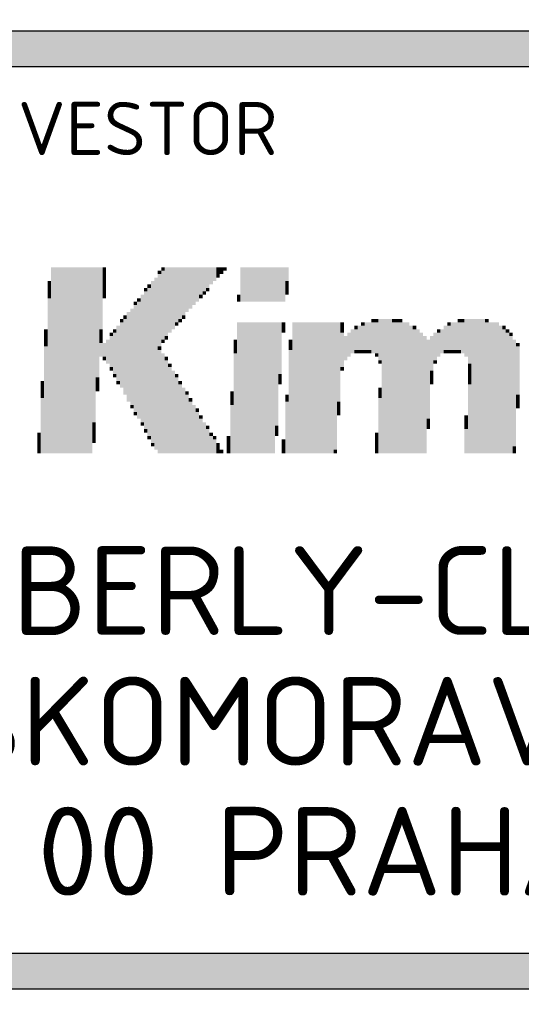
# Model space of a CAD drawing. Header units: millimetres. Extents: x -15250 to 1651995, y -140807 to 78716.
# Tile 12 of 45: x 50675 to 50817, y -97765 to -97487. Entities that reach past the tile are written whole.
import ezdxf
from ezdxf.enums import TextEntityAlignment as Align

# ---------------------------------------------------------------- set-up
doc = ezdxf.new("R2010")
doc.units = ezdxf.units.MM
doc.header["$LTSCALE"] = 100
doc.layers.add('030-PBR popis', color=12, linetype='Continuous', lineweight=9)
doc.styles.add('ISOCPEUB_10', font='isocpeur.ttf')
doc.styles.add('ISOCPEUR', font='isocpeur.ttf')
doc.styles.add('ISOCPEUR_10', font='isocpeur.ttf')

# ---------------------------------------------------------------- blocks, each defined once
blk = doc.blocks.new('KIMBER_1')
at = {"color": 7}
for points in [[(0.11702, 0.04577), (0.11702, -0.03839), (0.11546, 0.04577), (0.11546, -0.03839)], [(0.11857, 0.04577), (0.11857, -0.03839), (0.11702, 0.04577), (0.11702, -0.03839)], [(0.12013, 0.04577), (0.12013, -0.03839), (0.11857, 0.04577), (0.11857, -0.03839)], [(0.12169, 0.04577), (0.12169, -0.03839), (0.12013, 0.04577), (0.12013, -0.03839)], [(0.12325, 0.04577), (0.12325, -0.03839), (0.12169, 0.04577), (0.12169, -0.03839)], [(0.12481, 0.04577), (0.12481, -0.03839), (0.12325, 0.04577), (0.12325, -0.03839)], [(0.12637, 0.04577), (0.12637, -0.03839), (0.12481, 0.04577), (0.12481, -0.03839)], [(0.12792, 0.04577), (0.12792, -0.03839), (0.12637, 0.04577), (0.12637, -0.03839)], [(0.12948, 0.04577), (0.12948, -0.03839), (0.12792, 0.04577), (0.12792, -0.03839)], [(0.13104, 0.04577), (0.13104, -0.03839), (0.12948, 0.04577), (0.12948, -0.03839)], [(0.1326, 0.04577), (0.1326, -0.03839), (0.13104, 0.04577), (0.13104, -0.03839)], [(0.13416, 0.04577), (0.13416, -0.03839), (0.1326, 0.04577), (0.1326, -0.03839)], [(0.13572, 0.04577), (0.13572, -0.02436), (0.13416, 0.04577), (0.13416, -0.02436)], [(0.13728, 0.04577), (0.13728, -0.0041), (0.13572, 0.04577), (0.13572, -0.0041)], [(0.13883, 0.04577), (0.13883, 0.01771), (0.13728, 0.04577), (0.13728, 0.01771)], [(0.14039, 0.04577), (0.14039, 0.04109), (0.13883, 0.04577), (0.13883, 0.04109)], [(0.16689, 0.04577), (0.16689, 0.04421), (0.16533, 0.04577), (0.16533, 0.04421)], [(0.16844, 0.04577), (0.16844, 0.0146), (0.16689, 0.04577), (0.16689, 0.0146)], [(0.17, 0.04577), (0.17, 0.01615), (0.16844, 0.04577), (0.16844, 0.01615)], [(0.17156, 0.04577), (0.17156, 0.01771), (0.17, 0.04577), (0.17, 0.01771)], [(0.17312, 0.04577), (0.17312, 0.02083), (0.17156, 0.04577), (0.17156, 0.02083)], [(0.17468, 0.04577), (0.17468, 0.02239), (0.17312, 0.04577), (0.17312, 0.02239)], [(0.17624, 0.04577), (0.17624, 0.02395), (0.17468, 0.04577), (0.17468, 0.02395)], [(0.17779, 0.04577), (0.17779, 0.02551), (0.17624, 0.04577), (0.17624, 0.02551)], [(0.17935, 0.04577), (0.17935, 0.02706), (0.17779, 0.04577), (0.17779, 0.02706)], [(0.18091, 0.04577), (0.18091, 0.02862), (0.17935, 0.04577), (0.17935, 0.02862)], [(0.18247, 0.04577), (0.18247, 0.03018), (0.18091, 0.04577), (0.18091, 0.03018)], [(0.18403, 0.04577), (0.18403, 0.0333), (0.18247, 0.04577), (0.18247, 0.0333)], [(0.18559, 0.04577), (0.18559, 0.03486), (0.18403, 0.04577), (0.18403, 0.03486)], [(0.18715, 0.04577), (0.18715, 0.03641), (0.18559, 0.04577), (0.18559, 0.03641)], [(0.1887, 0.04577), (0.1887, 0.03797), (0.18715, 0.04577), (0.18715, 0.03797)], [(0.19026, 0.04577), (0.19026, 0.03953), (0.1887, 0.04577), (0.1887, 0.03953)], [(0.19182, 0.04577), (0.19182, 0.04265), (0.19026, 0.04577), (0.19026, 0.04265)], [(0.19338, 0.04577), (0.19338, 0.04421), (0.19182, 0.04577), (0.19182, 0.04421)], [(0.19494, 0.04577), (0.19494, 0.04421), (0.19338, 0.04577), (0.19338, 0.04421)], [(0.20273, 0.04577), (0.20273, 0.03018), (0.20117, 0.04577), (0.20117, 0.03018)], [(0.20429, 0.04577), (0.20429, 0.03018), (0.20273, 0.04577), (0.20273, 0.03018)], [(0.20585, 0.04577), (0.20585, 0.03018), (0.20429, 0.04577), (0.20429, 0.03018)], [(0.20741, 0.04577), (0.20741, 0.03018), (0.20585, 0.04577), (0.20585, 0.03018)], [(0.20896, 0.04577), (0.20896, 0.03018), (0.20741, 0.04577), (0.20741, 0.03018)], [(0.21052, 0.04577), (0.21052, 0.03018), (0.20896, 0.04577), (0.20896, 0.03018)], [(0.21208, 0.04577), (0.21208, 0.03018), (0.21052, 0.04577), (0.21052, 0.03018)], [(0.21364, 0.04577), (0.21364, 0.03018), (0.21208, 0.04577), (0.21208, 0.03018)], [(0.2152, 0.04577), (0.2152, 0.03018), (0.21364, 0.04577), (0.21364, 0.03018)], [(0.21676, 0.04577), (0.21676, 0.03018), (0.2152, 0.04577), (0.2152, 0.03018)], [(0.21831, 0.04577), (0.21831, 0.03018), (0.21676, 0.04577), (0.21676, 0.03018)], [(0.21987, 0.04577), (0.21987, 0.03018), (0.21831, 0.04577), (0.21831, 0.03018)], [(0.22143, 0.04577), (0.22143, 0.03018), (0.21987, 0.04577), (0.21987, 0.03018)], [(0.22299, 0.04577), (0.22299, 0.03953), (0.22143, 0.04577), (0.22143, 0.03953)], [(0.14039, 0.04109), (0.14039, 0.03953), (0.13883, 0.04109), (0.13883, 0.03953)], [(0.16377, 0.04109), (0.16377, -0.03683), (0.16221, 0.04109), (0.16221, -0.03683)], [(0.16533, 0.04421), (0.16533, 0.04265), (0.16377, 0.04421), (0.16377, 0.04265)], [(0.16533, 0.04265), (0.16533, 0.00992), (0.16377, 0.04265), (0.16377, 0.00992)], [(0.16689, 0.04421), (0.16689, 0.01304), (0.16533, 0.04421), (0.16533, 0.01304)], [(0.19182, 0.04265), (0.19182, 0.04109), (0.19026, 0.04265), (0.19026, 0.04109)], [(0.19338, 0.04421), (0.19338, 0.04265), (0.19182, 0.04421), (0.19182, 0.04265)], [(0.11546, 0.03953), (0.11546, 0.03797), (0.1139, 0.03953), (0.1139, 0.03797)], [(0.11546, 0.03797), (0.11546, 0.03641), (0.1139, 0.03797), (0.1139, 0.03641)], [(0.11546, 0.03641), (0.11546, 0.03486), (0.1139, 0.03641), (0.1139, 0.03486)], [(0.14039, 0.03953), (0.14039, 0.03797), (0.13883, 0.03953), (0.13883, 0.03797)], [(0.14039, 0.03797), (0.14039, 0.03641), (0.13883, 0.03797), (0.13883, 0.03641)], [(0.14039, 0.03641), (0.14039, 0.03486), (0.13883, 0.03641), (0.13883, 0.03486)], [(0.15909, 0.03641), (0.15909, 0.03486), (0.15753, 0.03641), (0.15753, 0.03486)], [(0.16065, 0.03797), (0.16065, 0.03641), (0.15909, 0.03797), (0.15909, 0.03641)], [(0.16065, 0.03641), (0.16065, -0.0306), (0.15909, 0.03641), (0.15909, -0.0306)], [(0.16221, 0.03953), (0.16221, -0.03372), (0.16065, 0.03953), (0.16065, -0.03372)], [(0.18715, 0.03641), (0.18715, 0.03486), (0.18559, 0.03641), (0.18559, 0.03486)], [(0.22299, 0.03953), (0.22299, 0.03797), (0.22143, 0.03953), (0.22143, 0.03797)], [(0.22299, 0.03797), (0.22299, 0.03641), (0.22143, 0.03797), (0.22143, 0.03641)], [(0.22299, 0.03641), (0.22299, 0.03486), (0.22143, 0.03641), (0.22143, 0.03486)], [(0.11546, 0.03486), (0.11546, 0.0333), (0.1139, 0.03486), (0.1139, 0.0333)], [(0.11546, 0.0333), (0.11546, 0.03174), (0.1139, 0.0333), (0.1139, 0.03174)], [(0.11546, 0.03174), (0.11546, -0.03839), (0.1139, 0.03174), (0.1139, -0.03839)], [(0.14039, 0.03486), (0.14039, 0.0333), (0.13883, 0.03486), (0.13883, 0.0333)], [(0.14039, 0.0333), (0.14039, 0.03174), (0.13883, 0.0333), (0.13883, 0.03174)], [(0.15598, 0.03174), (0.15598, 0.03018), (0.15442, 0.03174), (0.15442, 0.03018)], [(0.15753, 0.0333), (0.15753, -0.02436), (0.15598, 0.0333), (0.15598, -0.02436)], [(0.15909, 0.03486), (0.15909, -0.02748), (0.15753, 0.03486), (0.15753, -0.02748)], [(0.18403, 0.0333), (0.18403, 0.03174), (0.18247, 0.0333), (0.18247, 0.03174)], [(0.18559, 0.03486), (0.18559, 0.0333), (0.18403, 0.03486), (0.18403, 0.0333)], [(0.20117, 0.0333), (0.20117, 0.03174), (0.19961, 0.0333), (0.19961, 0.03174)], [(0.20117, 0.03174), (0.20117, 0.03018), (0.19961, 0.03174), (0.19961, 0.03018)], [(0.22299, 0.03486), (0.22299, 0.0333), (0.22143, 0.03486), (0.22143, 0.0333)], [(0.15286, 0.02706), (0.15286, -0.01657), (0.1513, 0.02706), (0.1513, -0.01657)], [(0.15442, 0.03018), (0.15442, 0.02862), (0.15286, 0.03018), (0.15286, 0.02862)], [(0.15442, 0.02862), (0.15442, -0.01969), (0.15286, 0.02862), (0.15286, -0.01969)], [(0.15598, 0.03018), (0.15598, -0.02281), (0.15442, 0.03018), (0.15442, -0.02281)], [(0.14818, 0.02239), (0.14818, 0.02083), (0.14663, 0.02239), (0.14663, 0.02083)], [(0.14974, 0.02395), (0.14974, 0.02239), (0.14818, 0.02395), (0.14818, 0.02239)], [(0.14974, 0.02239), (0.14974, -0.0119), (0.14818, 0.02239), (0.14818, -0.0119)], [(0.1513, 0.02551), (0.1513, -0.01501), (0.14974, 0.02551), (0.14974, -0.01501)], [(0.17468, 0.02239), (0.17468, 0.02083), (0.17312, 0.02239), (0.17312, 0.02083)], [(0.17624, 0.02395), (0.17624, 0.02239), (0.17468, 0.02395), (0.17468, 0.02239)], [(0.26195, 0.02239), (0.26195, 0.02083), (0.26039, 0.02239), (0.26039, 0.02083)], [(0.26351, 0.02239), (0.26351, 0.02083), (0.26195, 0.02239), (0.26195, 0.02083)], [(0.26507, 0.02239), (0.26507, 0.00369), (0.26351, 0.02239), (0.26351, 0.00369)], [(0.26663, 0.02239), (0.26663, -0.03839), (0.26507, 0.02239), (0.26507, -0.03839)], [(0.26818, 0.02239), (0.26818, -0.03839), (0.26663, 0.02239), (0.26663, -0.03839)], [(0.26974, 0.02239), (0.26974, -0.03839), (0.26818, 0.02239), (0.26818, -0.03839)], [(0.2713, 0.02239), (0.2713, 0.02083), (0.26974, 0.02239), (0.26974, 0.02083)], [(0.27286, 0.02239), (0.27286, 0.02083), (0.2713, 0.02239), (0.2713, 0.02083)], [(0.27442, 0.02239), (0.27442, 0.02083), (0.27286, 0.02239), (0.27286, 0.02083)], [(0.30091, 0.02239), (0.30091, 0.02083), (0.29935, 0.02239), (0.29935, 0.02083)], [(0.30247, 0.02239), (0.30247, 0.02083), (0.30091, 0.02239), (0.30091, 0.02083)], [(0.30403, 0.02239), (0.30403, 0.00525), (0.30247, 0.02239), (0.30247, 0.00525)], [(0.30559, 0.02239), (0.30559, 0.00213), (0.30403, 0.02239), (0.30403, 0.00213)], [(0.30715, 0.02239), (0.30715, -0.03839), (0.30559, 0.02239), (0.30559, -0.03839)], [(0.3087, 0.02239), (0.3087, -0.03839), (0.30715, 0.02239), (0.30715, -0.03839)], [(0.31026, 0.02239), (0.31026, -0.03839), (0.3087, 0.02239), (0.3087, -0.03839)], [(0.31182, 0.02239), (0.31182, -0.03839), (0.31026, 0.02239), (0.31026, -0.03839)], [(0.31338, 0.02239), (0.31338, 0.02083), (0.31182, 0.02239), (0.31182, 0.02083)], [(0.14663, 0.01927), (0.14663, -0.00566), (0.14507, 0.01927), (0.14507, -0.00566)], [(0.14818, 0.02083), (0.14818, -0.00878), (0.14663, 0.02083), (0.14663, -0.00878)], [(0.17312, 0.02083), (0.17312, 0.01927), (0.17156, 0.02083), (0.17156, 0.01927)], [(0.20117, 0.02083), (0.20117, -0.03839), (0.19961, 0.02083), (0.19961, -0.03839)], [(0.20273, 0.02083), (0.20273, -0.03839), (0.20117, 0.02083), (0.20117, -0.03839)], [(0.20429, 0.02083), (0.20429, -0.03839), (0.20273, 0.02083), (0.20273, -0.03839)], [(0.20585, 0.02083), (0.20585, -0.03839), (0.20429, 0.02083), (0.20429, -0.03839)], [(0.20741, 0.02083), (0.20741, -0.03839), (0.20585, 0.02083), (0.20585, -0.03839)], [(0.20896, 0.02083), (0.20896, -0.03839), (0.20741, 0.02083), (0.20741, -0.03839)], [(0.21052, 0.02083), (0.21052, -0.03839), (0.20896, 0.02083), (0.20896, -0.03839)], [(0.21208, 0.02083), (0.21208, -0.03839), (0.21052, 0.02083), (0.21052, -0.03839)], [(0.21364, 0.02083), (0.21364, -0.03839), (0.21208, 0.02083), (0.21208, -0.03839)], [(0.2152, 0.02083), (0.2152, -0.03839), (0.21364, 0.02083), (0.21364, -0.03839)], [(0.21676, 0.02083), (0.21676, -0.03839), (0.2152, 0.02083), (0.2152, -0.03839)], [(0.21831, 0.02083), (0.21831, -0.02592), (0.21676, 0.02083), (0.21676, -0.02592)], [(0.21987, 0.02083), (0.21987, -0.00255), (0.21831, 0.02083), (0.21831, -0.00255)], [(0.22143, 0.02083), (0.22143, 0.01927), (0.21987, 0.02083), (0.21987, 0.01927)], [(0.22143, 0.01927), (0.22143, 0.01771), (0.21987, 0.01927), (0.21987, 0.01771)], [(0.22611, 0.02083), (0.22611, -0.03839), (0.22455, 0.02083), (0.22455, -0.03839)], [(0.22766, 0.02083), (0.22766, -0.03839), (0.22611, 0.02083), (0.22611, -0.03839)], [(0.22922, 0.02083), (0.22922, -0.03839), (0.22766, 0.02083), (0.22766, -0.03839)], [(0.23078, 0.02083), (0.23078, -0.03839), (0.22922, 0.02083), (0.22922, -0.03839)], [(0.23234, 0.02083), (0.23234, -0.03839), (0.23078, 0.02083), (0.23078, -0.03839)], [(0.2339, 0.02083), (0.2339, -0.03839), (0.23234, 0.02083), (0.23234, -0.03839)], [(0.23546, 0.02083), (0.23546, -0.03839), (0.2339, 0.02083), (0.2339, -0.03839)], [(0.23702, 0.02083), (0.23702, -0.03839), (0.23546, 0.02083), (0.23546, -0.03839)], [(0.23857, 0.02083), (0.23857, -0.03839), (0.23702, 0.02083), (0.23702, -0.03839)], [(0.24013, 0.02083), (0.24013, -0.03839), (0.23857, 0.02083), (0.23857, -0.03839)], [(0.24169, 0.02083), (0.24169, -0.03839), (0.24013, 0.02083), (0.24013, -0.03839)], [(0.24325, 0.02083), (0.24325, -0.03839), (0.24169, 0.02083), (0.24169, -0.03839)], [(0.24481, 0.02083), (0.24481, -0.03683), (0.24325, 0.02083), (0.24325, -0.03683)], [(0.24637, 0.02083), (0.24637, -0.01501), (0.24481, 0.02083), (0.24481, -0.01501)], [(0.24792, 0.02083), (0.24792, 0.01927), (0.24637, 0.02083), (0.24637, 0.01927)], [(0.24792, 0.01927), (0.24792, 0.01771), (0.24637, 0.01927), (0.24637, 0.01771)], [(0.25416, 0.01927), (0.25416, 0.01771), (0.2526, 0.01927), (0.2526, 0.01771)], [(0.25572, 0.01927), (0.25572, 0.00836), (0.25416, 0.01927), (0.25416, 0.00836)], [(0.25728, 0.02083), (0.25728, 0.01927), (0.25572, 0.02083), (0.25572, 0.01927)], [(0.25728, 0.01927), (0.25728, 0.00836), (0.25572, 0.01927), (0.25572, 0.00836)], [(0.25883, 0.02083), (0.25883, 0.00836), (0.25728, 0.02083), (0.25728, 0.00836)], [(0.26039, 0.02083), (0.26039, 0.00836), (0.25883, 0.02083), (0.25883, 0.00836)], [(0.26195, 0.02083), (0.26195, 0.0068), (0.26039, 0.02083), (0.26039, 0.0068)], [(0.26351, 0.02083), (0.26351, 0.0068), (0.26195, 0.02083), (0.26195, 0.0068)], [(0.2713, 0.02083), (0.2713, -0.03839), (0.26974, 0.02083), (0.26974, -0.03839)], [(0.27286, 0.02083), (0.27286, -0.03839), (0.2713, 0.02083), (0.2713, -0.03839)], [(0.27442, 0.02083), (0.27442, -0.03839), (0.27286, 0.02083), (0.27286, -0.03839)], [(0.27598, 0.02083), (0.27598, -0.03839), (0.27442, 0.02083), (0.27442, -0.03839)], [(0.27753, 0.02083), (0.27753, -0.03839), (0.27598, 0.02083), (0.27598, -0.03839)], [(0.27909, 0.01927), (0.27909, -0.03839), (0.27753, 0.01927), (0.27753, -0.03839)], [(0.28065, 0.01927), (0.28065, 0.01771), (0.27909, 0.01927), (0.27909, 0.01771)], [(0.29468, 0.01927), (0.29468, 0.00836), (0.29312, 0.01927), (0.29312, 0.00836)], [(0.29624, 0.02083), (0.29624, 0.01927), (0.29468, 0.02083), (0.29468, 0.01927)], [(0.29624, 0.01927), (0.29624, 0.00836), (0.29468, 0.01927), (0.29468, 0.00836)], [(0.29779, 0.02083), (0.29779, 0.00836), (0.29624, 0.02083), (0.29624, 0.00836)], [(0.29935, 0.02083), (0.29935, 0.00836), (0.29779, 0.02083), (0.29779, 0.00836)], [(0.30091, 0.02083), (0.30091, 0.00836), (0.29935, 0.02083), (0.29935, 0.00836)], [(0.30247, 0.02083), (0.30247, 0.0068), (0.30091, 0.02083), (0.30091, 0.0068)], [(0.31338, 0.02083), (0.31338, -0.03839), (0.31182, 0.02083), (0.31182, -0.03839)], [(0.31494, 0.02083), (0.31494, -0.03839), (0.31338, 0.02083), (0.31338, -0.03839)], [(0.3165, 0.02083), (0.3165, -0.03839), (0.31494, 0.02083), (0.31494, -0.03839)], [(0.31805, 0.02083), (0.31805, -0.03839), (0.3165, 0.02083), (0.3165, -0.03839)], [(0.31961, 0.01927), (0.31961, -0.03839), (0.31805, 0.01927), (0.31805, -0.03839)], [(0.32117, 0.01927), (0.32117, 0.01771), (0.31961, 0.01927), (0.31961, 0.01771)], [(0.1139, 0.01771), (0.1139, 0.01615), (0.11234, 0.01771), (0.11234, 0.01615)], [(0.1139, 0.01615), (0.1139, 0.0146), (0.11234, 0.01615), (0.11234, 0.0146)], [(0.1139, 0.0146), (0.1139, 0.01304), (0.11234, 0.0146), (0.11234, 0.01304)], [(0.13883, 0.01771), (0.13883, 0.01615), (0.13728, 0.01771), (0.13728, 0.01615)], [(0.13883, 0.01615), (0.13883, 0.0146), (0.13728, 0.01615), (0.13728, 0.0146)], [(0.13883, 0.0146), (0.13883, 0.01304), (0.13728, 0.0146), (0.13728, 0.01304)], [(0.14351, 0.01615), (0.14351, 0.0146), (0.14195, 0.01615), (0.14195, 0.0146)], [(0.14351, 0.0146), (0.14351, 0.00057), (0.14195, 0.0146), (0.14195, 0.00057)], [(0.14507, 0.01771), (0.14507, 0.01615), (0.14351, 0.01771), (0.14351, 0.01615)], [(0.14507, 0.01615), (0.14507, -0.00255), (0.14351, 0.01615), (0.14351, -0.00255)], [(0.16844, 0.0146), (0.16844, 0.01304), (0.16689, 0.0146), (0.16689, 0.01304)], [(0.22143, 0.01771), (0.22143, 0.01615), (0.21987, 0.01771), (0.21987, 0.01615)], [(0.24792, 0.01771), (0.24792, 0.01615), (0.24637, 0.01771), (0.24637, 0.01615)], [(0.24792, 0.01615), (0.24792, 0.00057), (0.24637, 0.01615), (0.24637, 0.00057)], [(0.24948, 0.0146), (0.24948, 0.00369), (0.24792, 0.0146), (0.24792, 0.00369)], [(0.25104, 0.01615), (0.25104, 0.00525), (0.24948, 0.01615), (0.24948, 0.00525)], [(0.2526, 0.01771), (0.2526, 0.0068), (0.25104, 0.01771), (0.25104, 0.0068)], [(0.25416, 0.01771), (0.25416, 0.00836), (0.2526, 0.01771), (0.2526, 0.00836)], [(0.28065, 0.01771), (0.28065, -0.03839), (0.27909, 0.01771), (0.27909, -0.03839)], [(0.28221, 0.01771), (0.28221, -0.03839), (0.28065, 0.01771), (0.28065, -0.03839)], [(0.28377, 0.01615), (0.28377, -0.03839), (0.28221, 0.01615), (0.28221, -0.03839)], [(0.28533, 0.0146), (0.28533, -0.03839), (0.28377, 0.0146), (0.28377, -0.03839)], [(0.28844, 0.0146), (0.28844, -0.00099), (0.28689, 0.0146), (0.28689, -0.00099)], [(0.29, 0.01615), (0.29, 0.00369), (0.28844, 0.01615), (0.28844, 0.00369)], [(0.29156, 0.01771), (0.29156, 0.01615), (0.29, 0.01771), (0.29, 0.01615)], [(0.29156, 0.01615), (0.29156, 0.00525), (0.29, 0.01615), (0.29, 0.00525)], [(0.29312, 0.01771), (0.29312, 0.0068), (0.29156, 0.01771), (0.29156, 0.0068)], [(0.32117, 0.01771), (0.32117, -0.03839), (0.31961, 0.01771), (0.31961, -0.03839)], [(0.32273, 0.01771), (0.32273, 0.01615), (0.32117, 0.01771), (0.32117, 0.01615)], [(0.32273, 0.01615), (0.32273, -0.03839), (0.32117, 0.01615), (0.32117, -0.03839)], [(0.32429, 0.01615), (0.32429, 0.0146), (0.32273, 0.01615), (0.32273, 0.0146)], [(0.32429, 0.0146), (0.32429, -0.03839), (0.32273, 0.0146), (0.32273, -0.03839)], [(0.1139, 0.01304), (0.1139, 0.01148), (0.11234, 0.01304), (0.11234, 0.01148)], [(0.1139, 0.01148), (0.1139, 0.00992), (0.11234, 0.01148), (0.11234, 0.00992)], [(0.1139, 0.00992), (0.1139, -0.03839), (0.11234, 0.00992), (0.11234, -0.03839)], [(0.13883, 0.01304), (0.13883, 0.01148), (0.13728, 0.01304), (0.13728, 0.01148)], [(0.13883, 0.01148), (0.13883, 0.00525), (0.13728, 0.01148), (0.13728, 0.00525)], [(0.14039, 0.01148), (0.14039, 0.00525), (0.13883, 0.01148), (0.13883, 0.00525)], [(0.14195, 0.01304), (0.14195, 0.00213), (0.14039, 0.01304), (0.14039, 0.00213)], [(0.16533, 0.00992), (0.16533, 0.00836), (0.16377, 0.00992), (0.16377, 0.00836)], [(0.16689, 0.01304), (0.16689, 0.01148), (0.16533, 0.01304), (0.16533, 0.01148)], [(0.19961, 0.01304), (0.19961, 0.01148), (0.19805, 0.01304), (0.19805, 0.01148)], [(0.19961, 0.01148), (0.19961, 0.00992), (0.19805, 0.01148), (0.19805, 0.00992)], [(0.19961, 0.00992), (0.19961, 0.00836), (0.19805, 0.00992), (0.19805, 0.00836)], [(0.22455, 0.01304), (0.22455, 0.01148), (0.22299, 0.01304), (0.22299, 0.01148)], [(0.22455, 0.01148), (0.22455, 0.00992), (0.22299, 0.01148), (0.22299, 0.00992)], [(0.22455, 0.00992), (0.22455, 0.00836), (0.22299, 0.00992), (0.22299, 0.00836)], [(0.28689, 0.01304), (0.28689, -0.02281), (0.28533, 0.01304), (0.28533, -0.02281)], [(0.32585, 0.01304), (0.32585, -0.03527), (0.32429, 0.01304), (0.32429, -0.03527)], [(0.32741, 0.01148), (0.32741, 0.00992), (0.32585, 0.01148), (0.32585, 0.00992)], [(0.32741, 0.00992), (0.32741, -0.0119), (0.32585, 0.00992), (0.32585, -0.0119)], [(0.14039, 0.00525), (0.14039, 0.00369), (0.13883, 0.00525), (0.13883, 0.00369)], [(0.16533, 0.00836), (0.16533, -0.03839), (0.16377, 0.00836), (0.16377, -0.03839)], [(0.16689, 0.0068), (0.16689, -0.03839), (0.16533, 0.0068), (0.16533, -0.03839)], [(0.16844, 0.00525), (0.16844, 0.00369), (0.16689, 0.00525), (0.16689, 0.00369)], [(0.19961, 0.00836), (0.19961, 0.0068), (0.19805, 0.00836), (0.19805, 0.0068)], [(0.19961, 0.0068), (0.19961, -0.03839), (0.19805, 0.0068), (0.19805, -0.03839)], [(0.22455, 0.00836), (0.22455, -0.03839), (0.22299, 0.00836), (0.22299, -0.03839)], [(0.25416, 0.00836), (0.25416, 0.0068), (0.2526, 0.00836), (0.2526, 0.0068)], [(0.25572, 0.00836), (0.25572, 0.0068), (0.25416, 0.00836), (0.25416, 0.0068)], [(0.25728, 0.00836), (0.25728, 0.0068), (0.25572, 0.00836), (0.25572, 0.0068)], [(0.25883, 0.00836), (0.25883, 0.0068), (0.25728, 0.00836), (0.25728, 0.0068)], [(0.26039, 0.00836), (0.26039, 0.0068), (0.25883, 0.00836), (0.25883, 0.0068)], [(0.26351, 0.0068), (0.26351, 0.00525), (0.26195, 0.0068), (0.26195, 0.00525)], [(0.29468, 0.00836), (0.29468, 0.0068), (0.29312, 0.00836), (0.29312, 0.0068)], [(0.29624, 0.00836), (0.29624, 0.0068), (0.29468, 0.00836), (0.29468, 0.0068)], [(0.29779, 0.00836), (0.29779, 0.0068), (0.29624, 0.00836), (0.29624, 0.0068)], [(0.29935, 0.00836), (0.29935, 0.0068), (0.29779, 0.00836), (0.29779, 0.0068)], [(0.30091, 0.00836), (0.30091, 0.0068), (0.29935, 0.00836), (0.29935, 0.0068)], [(0.14351, 0.00057), (0.14351, -0.00099), (0.14195, 0.00057), (0.14195, -0.00099)], [(0.16844, 0.00369), (0.16844, -0.03839), (0.16689, 0.00369), (0.16689, -0.03839)], [(0.17, 0.00213), (0.17, 0.00057), (0.16844, 0.00213), (0.16844, 0.00057)], [(0.17, 0.00057), (0.17, -0.03839), (0.16844, 0.00057), (0.16844, -0.03839)], [(0.24792, 0.00057), (0.24792, -0.00099), (0.24637, 0.00057), (0.24637, -0.00099)], [(0.26507, 0.00369), (0.26507, 0.00213), (0.26351, 0.00369), (0.26351, 0.00213)], [(0.29, 0.00369), (0.29, 0.00213), (0.28844, 0.00369), (0.28844, 0.00213)], [(0.30559, 0.00213), (0.30559, 0.00057), (0.30403, 0.00213), (0.30403, 0.00057)], [(0.30559, 0.00057), (0.30559, -0.00099), (0.30403, 0.00057), (0.30403, -0.00099)], [(0.13728, -0.0041), (0.13728, -0.00566), (0.13572, -0.0041), (0.13572, -0.00566)], [(0.14507, -0.00255), (0.14507, -0.0041), (0.14351, -0.00255), (0.14351, -0.0041)], [(0.17156, -0.00099), (0.17156, -0.03839), (0.17, -0.00099), (0.17, -0.03839)], [(0.17312, -0.00255), (0.17312, -0.0041), (0.17156, -0.00255), (0.17156, -0.0041)], [(0.17312, -0.0041), (0.17312, -0.03839), (0.17156, -0.0041), (0.17156, -0.03839)], [(0.21987, -0.00255), (0.21987, -0.0041), (0.21831, -0.00255), (0.21831, -0.0041)], [(0.21987, -0.0041), (0.21987, -0.00566), (0.21831, -0.0041), (0.21831, -0.00566)], [(0.28844, -0.00099), (0.28844, -0.00255), (0.28689, -0.00099), (0.28689, -0.00255)], [(0.28844, -0.00255), (0.28844, -0.0041), (0.28689, -0.00255), (0.28689, -0.0041)], [(0.28844, -0.0041), (0.28844, -0.00566), (0.28689, -0.0041), (0.28689, -0.00566)], [(0.30559, -0.00099), (0.30559, -0.00255), (0.30403, -0.00099), (0.30403, -0.00255)], [(0.30559, -0.00255), (0.30559, -0.0041), (0.30403, -0.00255), (0.30403, -0.0041)], [(0.30559, -0.0041), (0.30559, -0.00566), (0.30403, -0.0041), (0.30403, -0.00566)], [(0.11234, -0.00566), (0.11234, -0.00722), (0.11078, -0.00566), (0.11078, -0.00722)], [(0.11234, -0.00722), (0.11234, -0.00878), (0.11078, -0.00722), (0.11078, -0.00878)], [(0.11234, -0.00878), (0.11234, -0.01034), (0.11078, -0.00878), (0.11078, -0.01034)], [(0.13728, -0.00566), (0.13728, -0.00722), (0.13572, -0.00566), (0.13572, -0.00722)], [(0.13728, -0.00722), (0.13728, -0.00878), (0.13572, -0.00722), (0.13572, -0.00878)], [(0.13728, -0.00878), (0.13728, -0.01034), (0.13572, -0.00878), (0.13572, -0.01034)], [(0.14663, -0.00566), (0.14663, -0.00722), (0.14507, -0.00566), (0.14507, -0.00722)], [(0.17468, -0.00566), (0.17468, -0.00722), (0.17312, -0.00566), (0.17312, -0.00722)], [(0.17468, -0.00722), (0.17468, -0.03839), (0.17312, -0.00722), (0.17312, -0.03839)], [(0.17624, -0.00878), (0.17624, -0.03839), (0.17468, -0.00878), (0.17468, -0.03839)], [(0.21987, -0.00566), (0.21987, -0.00722), (0.21831, -0.00566), (0.21831, -0.00722)], [(0.26507, -0.00878), (0.26507, -0.01034), (0.26351, -0.00878), (0.26351, -0.01034)], [(0.28844, -0.00566), (0.28844, -0.00722), (0.28689, -0.00566), (0.28689, -0.00722)], [(0.30559, -0.00566), (0.30559, -0.00722), (0.30403, -0.00566), (0.30403, -0.00722)], [(0.30559, -0.00722), (0.30559, -0.03839), (0.30403, -0.00722), (0.30403, -0.03839)], [(0.11234, -0.01034), (0.11234, -0.0119), (0.11078, -0.01034), (0.11078, -0.0119)], [(0.11234, -0.0119), (0.11234, -0.01346), (0.11078, -0.0119), (0.11078, -0.01346)], [(0.17779, -0.01034), (0.17779, -0.0119), (0.17624, -0.01034), (0.17624, -0.0119)], [(0.17779, -0.0119), (0.17779, -0.03839), (0.17624, -0.0119), (0.17624, -0.03839)], [(0.19805, -0.01034), (0.19805, -0.0119), (0.1965, -0.01034), (0.1965, -0.0119)], [(0.19805, -0.0119), (0.19805, -0.01346), (0.1965, -0.0119), (0.1965, -0.01346)], [(0.22299, -0.0119), (0.22299, -0.01346), (0.22143, -0.0119), (0.22143, -0.01346)], [(0.26507, -0.01034), (0.26507, -0.0119), (0.26351, -0.01034), (0.26351, -0.0119)], [(0.26507, -0.0119), (0.26507, -0.01346), (0.26351, -0.0119), (0.26351, -0.01346)], [(0.32741, -0.0119), (0.32741, -0.01346), (0.32585, -0.0119), (0.32585, -0.01346)], [(0.11234, -0.01346), (0.11234, -0.03839), (0.11078, -0.01346), (0.11078, -0.03839)], [(0.15286, -0.01657), (0.15286, -0.01813), (0.1513, -0.01657), (0.1513, -0.01813)], [(0.17935, -0.01346), (0.17935, -0.01501), (0.17779, -0.01346), (0.17779, -0.01501)], [(0.17935, -0.01501), (0.17935, -0.03839), (0.17779, -0.01501), (0.17779, -0.03839)], [(0.18091, -0.01657), (0.18091, -0.03839), (0.17935, -0.01657), (0.17935, -0.03839)], [(0.19805, -0.01346), (0.19805, -0.01501), (0.1965, -0.01346), (0.1965, -0.01501)], [(0.19805, -0.01501), (0.19805, -0.01657), (0.1965, -0.01501), (0.1965, -0.01657)], [(0.19805, -0.01657), (0.19805, -0.03839), (0.1965, -0.01657), (0.1965, -0.03839)], [(0.22299, -0.01346), (0.22299, -0.01501), (0.22143, -0.01346), (0.22143, -0.01501)], [(0.22299, -0.01501), (0.22299, -0.03839), (0.22143, -0.01501), (0.22143, -0.03839)], [(0.24637, -0.01501), (0.24637, -0.01657), (0.24481, -0.01501), (0.24481, -0.01657)], [(0.24637, -0.01657), (0.24637, -0.01813), (0.24481, -0.01657), (0.24481, -0.01813)], [(0.26507, -0.01346), (0.26507, -0.03839), (0.26351, -0.01346), (0.26351, -0.03839)], [(0.32741, -0.01346), (0.32741, -0.01501), (0.32585, -0.01346), (0.32585, -0.01501)], [(0.32741, -0.01501), (0.32741, -0.01657), (0.32585, -0.01501), (0.32585, -0.01657)], [(0.32741, -0.01657), (0.32741, -0.01813), (0.32585, -0.01657), (0.32585, -0.01813)], [(0.15442, -0.01969), (0.15442, -0.02125), (0.15286, -0.01969), (0.15286, -0.02125)], [(0.18247, -0.01813), (0.18247, -0.01969), (0.18091, -0.01813), (0.18091, -0.01969)], [(0.18247, -0.01969), (0.18247, -0.03839), (0.18091, -0.01969), (0.18091, -0.03839)], [(0.18403, -0.02125), (0.18403, -0.02281), (0.18247, -0.02125), (0.18247, -0.02281)], [(0.24637, -0.01813), (0.24637, -0.01969), (0.24481, -0.01813), (0.24481, -0.01969)], [(0.24637, -0.01969), (0.24637, -0.02125), (0.24481, -0.01969), (0.24481, -0.02125)], [(0.30403, -0.02125), (0.30403, -0.02281), (0.30247, -0.02125), (0.30247, -0.02281)], [(0.13572, -0.02436), (0.13572, -0.02592), (0.13416, -0.02436), (0.13416, -0.02592)], [(0.13572, -0.02592), (0.13572, -0.02748), (0.13416, -0.02592), (0.13416, -0.02748)], [(0.15753, -0.02436), (0.15753, -0.02592), (0.15598, -0.02436), (0.15598, -0.02592)], [(0.18403, -0.02281), (0.18403, -0.03839), (0.18247, -0.02281), (0.18247, -0.03839)], [(0.18559, -0.02436), (0.18559, -0.03839), (0.18403, -0.02436), (0.18403, -0.03839)], [(0.18715, -0.02592), (0.18715, -0.02748), (0.18559, -0.02592), (0.18559, -0.02748)], [(0.21831, -0.02592), (0.21831, -0.02748), (0.21676, -0.02592), (0.21676, -0.02748)], [(0.28689, -0.02281), (0.28689, -0.02436), (0.28533, -0.02281), (0.28533, -0.02436)], [(0.28689, -0.02436), (0.28689, -0.02592), (0.28533, -0.02436), (0.28533, -0.02592)], [(0.28689, -0.02592), (0.28689, -0.02748), (0.28533, -0.02592), (0.28533, -0.02748)], [(0.30403, -0.02281), (0.30403, -0.02436), (0.30247, -0.02281), (0.30247, -0.02436)], [(0.30403, -0.02436), (0.30403, -0.02592), (0.30247, -0.02436), (0.30247, -0.02592)], [(0.30403, -0.02592), (0.30403, -0.02748), (0.30247, -0.02592), (0.30247, -0.02748)], [(0.11078, -0.02904), (0.11078, -0.0306), (0.10922, -0.02904), (0.10922, -0.0306)], [(0.11078, -0.0306), (0.11078, -0.03216), (0.10922, -0.0306), (0.10922, -0.03216)], [(0.13572, -0.02748), (0.13572, -0.02904), (0.13416, -0.02748), (0.13416, -0.02904)], [(0.13572, -0.02904), (0.13572, -0.0306), (0.13416, -0.02904), (0.13416, -0.0306)], [(0.13572, -0.0306), (0.13572, -0.03216), (0.13416, -0.0306), (0.13416, -0.03216)], [(0.15909, -0.02748), (0.15909, -0.02904), (0.15753, -0.02748), (0.15753, -0.02904)], [(0.16065, -0.0306), (0.16065, -0.03216), (0.15909, -0.0306), (0.15909, -0.03216)], [(0.18715, -0.02748), (0.18715, -0.03839), (0.18559, -0.02748), (0.18559, -0.03839)], [(0.1887, -0.02904), (0.1887, -0.0306), (0.18715, -0.02904), (0.18715, -0.0306)], [(0.1887, -0.0306), (0.1887, -0.03839), (0.18715, -0.0306), (0.18715, -0.03839)], [(0.19026, -0.0306), (0.19026, -0.03216), (0.1887, -0.0306), (0.1887, -0.03216)], [(0.1965, -0.0306), (0.1965, -0.03216), (0.19494, -0.0306), (0.19494, -0.03216)], [(0.21831, -0.02748), (0.21831, -0.02904), (0.21676, -0.02748), (0.21676, -0.02904)], [(0.21831, -0.02904), (0.21831, -0.0306), (0.21676, -0.02904), (0.21676, -0.0306)], [(0.26351, -0.02904), (0.26351, -0.0306), (0.26195, -0.02904), (0.26195, -0.0306)], [(0.26351, -0.0306), (0.26351, -0.03216), (0.26195, -0.0306), (0.26195, -0.03216)], [(0.30403, -0.02748), (0.30403, -0.03839), (0.30247, -0.02748), (0.30247, -0.03839)], [(0.11078, -0.03216), (0.11078, -0.03372), (0.10922, -0.03216), (0.10922, -0.03372)], [(0.11078, -0.03372), (0.11078, -0.03527), (0.10922, -0.03372), (0.10922, -0.03527)], [(0.11078, -0.03527), (0.11078, -0.03839), (0.10922, -0.03527), (0.10922, -0.03839)], [(0.13572, -0.03216), (0.13572, -0.03372), (0.13416, -0.03216), (0.13416, -0.03372)], [(0.16221, -0.03372), (0.16221, -0.03527), (0.16065, -0.03372), (0.16065, -0.03527)], [(0.19026, -0.03216), (0.19026, -0.03839), (0.1887, -0.03216), (0.1887, -0.03839)], [(0.19182, -0.03372), (0.19182, -0.03527), (0.19026, -0.03372), (0.19026, -0.03527)], [(0.19182, -0.03527), (0.19182, -0.03839), (0.19026, -0.03527), (0.19026, -0.03839)], [(0.1965, -0.03216), (0.1965, -0.03372), (0.19494, -0.03216), (0.19494, -0.03372)], [(0.1965, -0.03372), (0.1965, -0.03527), (0.19494, -0.03372), (0.19494, -0.03527)], [(0.1965, -0.03527), (0.1965, -0.03683), (0.19494, -0.03527), (0.19494, -0.03683)], [(0.22143, -0.03216), (0.22143, -0.03372), (0.21987, -0.03216), (0.21987, -0.03372)], [(0.22143, -0.03372), (0.22143, -0.03527), (0.21987, -0.03372), (0.21987, -0.03527)], [(0.22143, -0.03527), (0.22143, -0.03683), (0.21987, -0.03527), (0.21987, -0.03683)], [(0.26351, -0.03216), (0.26351, -0.03372), (0.26195, -0.03216), (0.26195, -0.03372)], [(0.26351, -0.03372), (0.26351, -0.03527), (0.26195, -0.03372), (0.26195, -0.03527)], [(0.26351, -0.03527), (0.26351, -0.03683), (0.26195, -0.03527), (0.26195, -0.03683)], [(0.32585, -0.03527), (0.32585, -0.03683), (0.32429, -0.03527), (0.32429, -0.03683)], [(0.19338, -0.03683), (0.19338, -0.03839), (0.19182, -0.03683), (0.19182, -0.03839)], [(0.1965, -0.03683), (0.1965, -0.03839), (0.19494, -0.03683), (0.19494, -0.03839)], [(0.22143, -0.03683), (0.22143, -0.03839), (0.21987, -0.03683), (0.21987, -0.03839)], [(0.24481, -0.03683), (0.24481, -0.03839), (0.24325, -0.03683), (0.24325, -0.03839)], [(0.26351, -0.03683), (0.26351, -0.03839), (0.26195, -0.03683), (0.26195, -0.03839)], [(0.32585, -0.03683), (0.32585, -0.03839), (0.32429, -0.03683), (0.32429, -0.03839)]]:
    blk.add_solid(points, dxfattribs=at)
blk = doc.blocks.new('RAZITKO-KCC')
h = blk.add_hatch(color=256)
h.paths.add_polyline_path([(-140, 76), (-140, 103), (0, 103), (0, 76)])
h.paths.add_polyline_path([(-139, 77), (-139, 102), (-70.5, 102), (-70.5, 77)], flags=16)
h.paths.add_polyline_path([(-69.5, 77), (-69.5, 102), (-1, 102), (-1, 77)], flags=16)
for p, q in [((-140, 103), (0, 103)), ((-139, 102), (-70.5, 102)), ((-139, 77), (-70.5, 77)), ((-140, 76), (0, 76))]:
    blk.add_line(p, q)
at = {"xscale": 62.28062766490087, "yscale": 62.28062767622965, "zscale": 62.28062766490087}
blk.add_blockref('KIMBER_1', (-130.965, 93.488), dxfattribs=at)
at = {"style": 'ISOCPEUR_10'}
blk.add_text('STAVEBNÍK/INVESTOR', height=1.5, dxfattribs=at).set_placement((-138, 99.5))
at = {"color": 3}
for tag, p, height, style in [('INVESTOR_jméno', (-130.18, 85.973), 2.5, 'ISOCPEUR_10'), ('INVESTOR_ulice', (-130.18, 82.294), 2.5, 'ISOCPEUR_10'), ('INVESTOR_město', (-130.18, 78.63), 2.5, 'ISOCPEUR_10'), ('HLAVNÍ_INŽENÝR_PROJEKTU', (-69, 69), 2.5, 'ISOCPEUR_10'), ('PROFESE', (-139, 69), 2.5, 'ISOCPEUR_10'), ('ZODPOVĚDNÝ_PROJEKTANT_PROFESE', (-69, 60), 2.5, 'ISOCPEUR_10'), ('ZPRACOVATEL_PROFESE_jméno', (-139, 60), 2.5, 'ISOCPEUR_10'), ('ZPRACOVATEL_PROFESE_ulice', (-139, 55.5), 2.5, 'ISOCPEUR_10'), ('ZPRACOVATEL_PROFESE_město', (-139, 51), 2.5, 'ISOCPEUR_10'), ('VYPRACOVAL', (-69, 51), 2.5, 'ISOCPEUR_10'), ('ARCHIV', (-19, 31), 2.5, 'ISOCPEUR_10'), ('MISTO_STAVBY', (-139, 22), 2.5, 'ISOCPEUR_10'), ('MĚŘÍTKO', (-48.5, 13), 2.5, 'ISOCPEUR_10'), ('FORMÁT', (-30.5, 13), 2.5, 'ISOCPEUR_10'), ('STUPEŇ_DOKUMENTACE', (-139, 13), 2, 'ISOCPEUR_10'), ('DATUM', (-69, 13), 2.5, 'ISOCPEUR_10'), ('OBJEKT', (-69, 2.5), 3.5, 'ISOCPEUB_10')]:
    blk.add_attdef(tag, p, '', height=height, dxfattribs=dict(at, style=style))
at = {"color": 3, "linetype": 'ByBlock', "style": 'ISOCPEUB_10'}
for tag, p in [('NÁZEV_STAVBY', (-139, 41)), ('OBSAH_PŘÍLOHY', (-139, 31))]:
    blk.add_attdef(tag, p, '', height=3.5, dxfattribs=at)
blk.add_attdef('Č_PŘÍLOHY-č_zakázky', text='', height=3.5, dxfattribs=at).set_placement((-122.5, 2.5), align=Align.RIGHT)
for tag, p in [('Č_PŘÍLOHY-stupeň_dokumentace', (-118.5, 2.5)), ('Č_PŘÍLOHY-část_dokumentace', (-111.5, 2.5)), ('Č_PŘÍLOHY-objekt', (-104.5, 2.5)), ('Č_PŘÍLOHY-profese', (-96, 2.5)), ('Č_PŘÍLOHY-výkres', (-86, 2.5)), ('Č_PŘÍLOHY-revize', (-76, 2.5))]:
    blk.add_attdef(tag, text='', height=3.5, dxfattribs=at).set_placement(p, align=Align.CENTER)
at = {"color": 3, "style": 'ISOCPEUR_10'}
blk.add_attdef('OBJEKT_UPŘESNĚNÍ', text='', height=2.5, dxfattribs=at).set_placement((-22, 2.5), align=Align.RIGHT)

msp = doc.modelspace()

# ---------------------------------------------------------------- block references
ref = msp.add_blockref('RAZITKO-KCC', (51921.81, -98520.34), dxfattribs=dict(xscale=10, yscale=10, zscale=10))
ref.add_attrib('INVESTOR_město', '190 00 PRAHA 9', dxfattribs={"color": 3, "height": 25, "style": 'ISOCPEUR_10'}).set_placement((50744.43, -97734.04), align=Align.CENTER)
ref.add_attrib('INVESTOR_ulice', 'ČESKOMORAVSKÁ 2420/15', (50620.01, -97697.4), dxfattribs={"color": 3, "height": 25, "style": 'ISOCPEUR_10'})
ref.add_attrib('INVESTOR_jméno', 'KIMBERLY-CLARK, s.r.o.', (50620.01, -97660.6), dxfattribs={"color": 3, "height": 25, "style": 'ISOCPEUR_10'})

# ---------------------------------------------------------------- texts
at = {"layer": '030-PBR popis', "color": 7, "linetype": 'ByBlock', "insert": (48045.2, -33900), "char_height": 400, "attachment_point": 1, "line_spacing_factor": 1.8, "style": 'ISOCPEUR'}
msp.add_mtext_dynamic_manual_height_columns('{\\H2x;LEGENDA PO - PBŘ:}\\P\\pl4000;HRANICE POŽÁRNÍHO ÚSEKU\\PEPS SE SAMOČINNÝMI A TLAČÍTKOVÝMI HLÁSIČI VIZ. PROJEKT EPS\\PNOUZOVÉ OSVĚTLENÍ\\PPŘENOSNÉ HASICÍ PŘÍSTROJE (SPECIFIKACE DLE POŽÁRNÍ ZPRÁVY)\\PVNITŘNÍ POŽÁRNÍ HYDRANTOVÁ SKŘÍŇ (BÍLÁ; PHP, D 30 m, EPS)\\PVÝCHOD NA VOLNÉ PROSTRANSTVÍ\\PSMĚR ÚNIKU (DOPLNĚNÝ O POČET UNIKAJÍCÍCH OSOB) \\PAKUSTICKÉ POPLACHOVÉ ZAŘÍZENÍ\\POZNAČENÍ POŽÁRNÍHO ÚSEKU\\PNEJNIŽŠÍ POŽADOVANÁ POŽÁRNÍ ODOLNOST VODOROVNÉ KONSTRUKCE\\PNEJNIŽŠÍ POŽADOVANÁ POŽÁRNÍ ODOLNOST SVISLÉ KONSTRUKCE\\PNEJNIŽŠÍ POŽADOVANÁ POŽÁRNÍ ODOLNOST POŽÁRNÍHO UZÁVĚRU', width=26908.9543, gutter_width=2000, heights=[0], dxfattribs=at)

doc.saveas('drawing.dxf')
